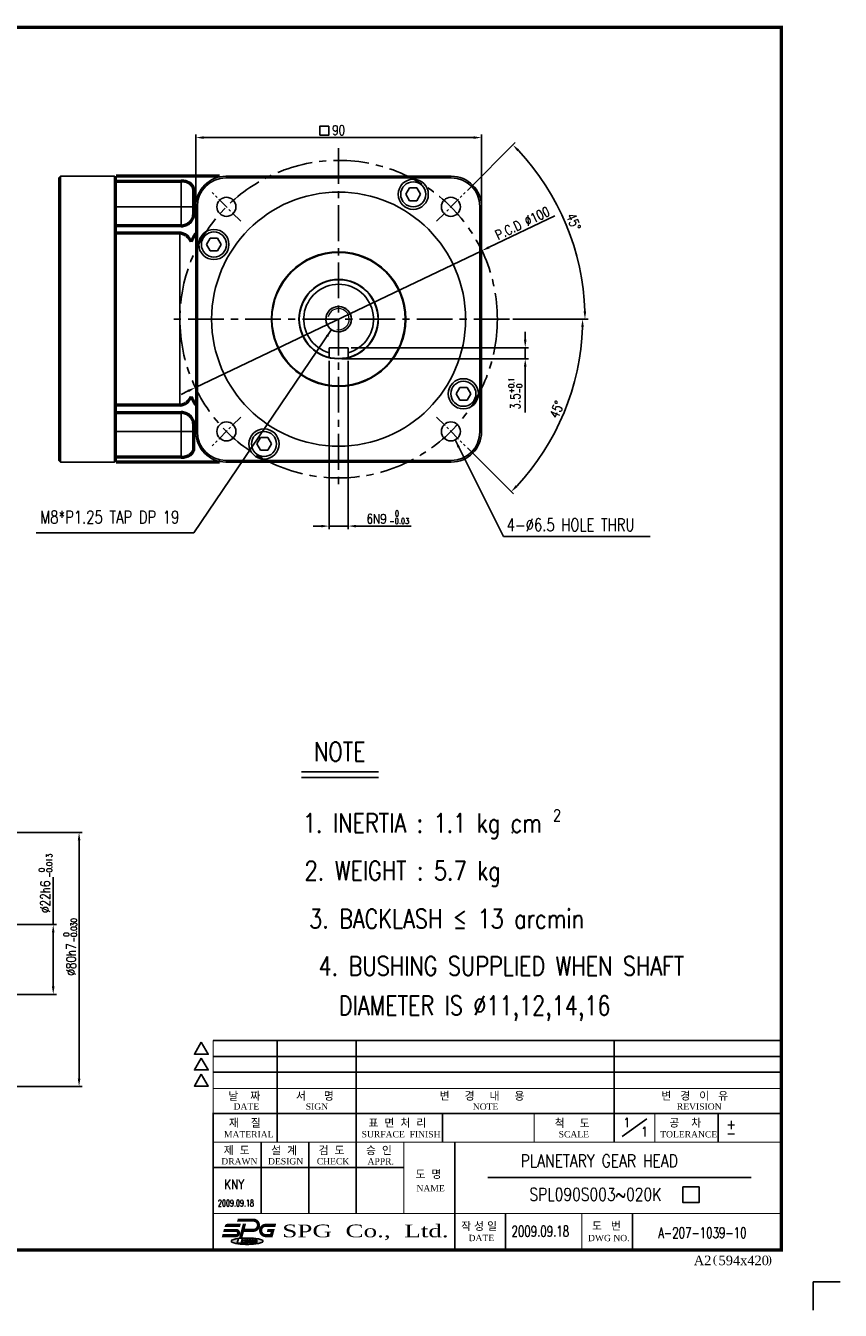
# Model space of a CAD drawing. Header units: millimetres. Extents: x 7 to 1567, y -633 to 1173.
# Tile 3 of 3: x 337 to 593, y 750 to 1154. Entities that reach past the tile are written whole.
import ezdxf
from ezdxf.enums import TextEntityAlignment as Align

# ---------------------------------------------------------------- set-up
doc = ezdxf.new("R2010")
doc.units = ezdxf.units.MM
doc.header["$LTSCALE"] = 3
doc.header["$MEASUREMENT"] = 0
doc.header["$PDMODE"] = 1
doc.linetypes.add('CENTER', pattern=[2, 1.25, -0.25, 0.25, -0.25])
doc.layers.get('0').update_dxf_attribs({"linetype": 'CONTINUOUS'})
doc.layers.get('DEFPOINTS').update_dxf_attribs({"linetype": 'CONTINUOUS'})
for name, color, linetype in [('3', 3, 'CONTINUOUS'), ('CENTER', 1, 'CENTER'), ('DIM', 3, 'CONTINUOUS'), ('M2', 9, 'CONTINUOUS'), ('M3', 9, 'CONTINUOUS'), ('OBJ', 7, 'CONTINUOUS')]:
    doc.layers.add(name, color=color, linetype=linetype)
doc.layers.add('AM_8', color=1, linetype='CONTINUOUS', lineweight=15)
doc.layers.add('외형선(ISO)', color=7, linetype='CONTINUOUS', lineweight=50)
doc.styles.add('ARIAL', font='TIMES.TTF', dxfattribs={"height": 45})
doc.styles.add('DUTCH', font='dutch.ttf', dxfattribs={"height": 4})
doc.styles.add('HBRDS', font='SIMPLEX', dxfattribs={"width": 0.8, "height": 3, "bigfont": 'HBRDS'})
doc.styles.add('WHGTXT', font='SIMPLEX.shx', dxfattribs={"width": 0.8, "bigfont": 'WHGTXT.shx'})
doc.styles.add('WHTMTXT', font='romant.shx', dxfattribs={"width": 0.8, "bigfont": 'whtmtxt.shx'})
doc.dimstyles.new('WHGTXT', dxfattribs={"dimtxt": 3, "dimasz": 2.5, "dimexe": 1, "dimexo": 1, "dimgap": 0.8, "dimtad": 1, "dimdsep": 46, "dimtxsty": 'WHGTXT', "dimcen": 0, "dimclrd": 3, "dimclre": 3, "dimclrt": 3, "dimazin": 2, "dimtfac": 1, "dimtmove": 0, "dimatfit": 3, "dimfxl": 0, "dimtolj": 1, "dimtzin": 0, "dimarcsym": 0})
doc.dimstyles.new('WHGTXT$0', dxfattribs={"dimtxt": 3, "dimasz": 2.5, "dimexe": 1, "dimexo": 1, "dimgap": 1, "dimtad": 1, "dimdec": 4, "dimdsep": 46, "dimtxsty": 'WHGTXT', "dimcen": 0, "dimclrd": 3, "dimclre": 3, "dimclrt": 3, "dimadec": 0, "dimazin": 0, "dimtfac": 1, "dimtdec": 4, "dimtmove": 0, "dimatfit": 3, "dimfxl": 0, "dimtvp": 1, "dimtolj": 1, "dimtzin": 0, "dimlwd": -1, "dimlwe": -1, "dimarcsym": 0})
doc.dimstyles.new('WHGTXT$2', dxfattribs={"dimtxt": 3, "dimasz": 2.5, "dimexe": 1, "dimexo": 1, "dimgap": 1, "dimtad": 1, "dimdec": 4, "dimdsep": 46, "dimtxsty": 'WHGTXT', "dimcen": 0, "dimclrd": 3, "dimclre": 3, "dimclrt": 3, "dimadec": 0, "dimazin": 0, "dimtfac": 1, "dimtdec": 4, "dimtmove": 0, "dimatfit": 3, "dimfxl": 0, "dimtvp": 1, "dimtolj": 1, "dimtzin": 0, "dimlwd": -1, "dimlwe": -1, "dimarcsym": 0})
doc.dimstyles.new('사본 WHGTXT', dxfattribs={"dimtxt": 3, "dimasz": 2.5, "dimexe": 1, "dimexo": 1, "dimgap": 0.8, "dimtad": 1, "dimdsep": 46, "dimtxsty": 'WHGTXT', "dimcen": 0, "dimclrd": 3, "dimclre": 3, "dimclrt": 3, "dimazin": 2, "dimtfac": 1, "dimtmove": 0, "dimatfit": 3, "dimfxl": 0, "dimtolj": 1, "dimtzin": 0, "dimarcsym": 0})

# ---------------------------------------------------------------- blocks, each defined once
blk = doc.blocks.new('A$C5E72498D')
at = {"layer": 'M3'}
h = blk.add_hatch(color=256, dxfattribs=at)
h.paths.add_polyline_path([(384.69, 3.78, 0.014588), (383.23, 3.74), (382.8, 2.13), (381.6, 2.13), (381.99, 3.62), (381.95, 3.62, 0.015619), (381.15, 3.49, 0.063192), (379.86, 3.06, 0.287816), (379.69, 2.78, 0.287816), (379.86, 2.51, 0.063192), (381.15, 2.08, 0.028693), (382.63, 1.87, 0.020666), (384.69, 1.78, 0.020666), (386.75, 1.87, 0.028693), (388.23, 2.08, 0.063192), (389.52, 2.51, 0.287816), (389.69, 2.78, 0.287816), (389.52, 3.06, 0.063192), (388.23, 3.49, 0.028693), (386.75, 3.7, 0.020666)])
h.paths.add_polyline_path([(386, 3.16), (386, 2.86), (385.75, 2.86), (385.75, 2.16), (385.45, 2.16), (385.45, 2.86), (385.2, 2.86), (385.2, 3.16)], flags=16)
h.paths.add_polyline_path([(385.1, 2.86), (385.1, 2.46, -0.414214), (384.8, 2.16), (384.6, 2.16, -0.414214), (384.3, 2.46), (384.3, 2.86, -0.414214), (384.6, 3.16), (384.8, 3.16, -0.414214)], flags=16)
h.paths.add_polyline_path([(384.8, 2.76), (384.8, 2.56, -0.414214), (384.7, 2.46, -0.414214), (384.6, 2.56), (384.6, 2.76, -0.414214), (384.7, 2.86, -0.414214)], flags=0)
h.paths.add_polyline_path([(386.4, 3.16), (386.6, 3.16, -0.414214), (386.9, 2.86), (386.9, 2.46, -0.414214), (386.6, 2.16), (386.4, 2.16, -0.414214), (386.1, 2.46), (386.1, 2.86, -0.414214)], flags=16)
h.paths.add_polyline_path([(384.2, 3.16), (384.2, 2.16), (383.9, 2.16), (383.9, 2.56), (383.85, 2.16), (383.55, 2.16), (383.5, 2.56), (383.5, 2.16), (383.2, 2.16), (383.2, 3.16), (383.5, 3.16), (383.7, 2.76), (383.9, 3.16)], flags=16)
h.paths.add_polyline_path([(386.5, 2.86, -0.414214), (386.6, 2.76), (386.6, 2.56, -0.414214), (386.5, 2.46, -0.414214), (386.4, 2.56), (386.4, 2.76, -0.414214)], flags=0)
h.paths.add_polyline_path([(387, 3.16), (387.5, 3.16, -0.414214), (387.8, 2.86), (387.8, 2.76, -0.291463), (387.63, 2.49), (387.8, 2.16), (387.46, 2.16), (387.3, 2.46), (387.3, 2.46), (387.3, 2.16), (387, 2.16)], flags=16)
h.paths.add_polyline_path([(387.3, 2.86), (387.45, 2.86, -0.414214), (387.5, 2.81, -0.414214), (387.45, 2.76), (387.3, 2.76)], flags=0)
at = {"layer": 'M2'}
for points, const_width in [([(553, 66), (553, 0), (0, 0), (0, 385), (553, 385), (553, 66)], 1), ([(0, 375), (60, 375), (60, 385)], 0.5)]:
    blk.add_lwpolyline(points, dxfattribs=dict(at, const_width=const_width))
at = {"layer": 'M3'}
for p, q in [((374, 66), (553, 66)), ((394.15, 66), (394.15, 34)), ((419.1, 66), (419.1, 34)), ((500.35, 66), (500.35, 34)), ((374, 60.95), (553, 60.95)), ((374, 56), (553, 56)), ((446.2, 43), (446.2, 34)), ((502.8, 35.73), (510.65, 41.27)), ((533.1, 43), (533.1, 34)), ((389.1, 34), (389.1, 11.5)), ((404.1, 34), (404.1, 11.5)), ((419.1, 34), (419.1, 11.5)), ((450.1, 34), (450.1, 0)), ((374, 26), (434.1, 26)), ((460.5, 22.8), (543.5, 22.8)), ((466.1, 11.5), (466.1, 0)), ((506.1, 11.5), (506.1, 0)), ((381.6, 2.13), (382, 3.63)), ((381.6, 2.13), (382.8, 2.13)), ((381.95, 3.62), (381.99, 3.62)), ((382.8, 2.13), (383.23, 3.74)), ((383.2, 3.16), (383.5, 3.16)), ((383.2, 3.16), (383.2, 2.16)), ((383.2, 2.16), (383.5, 2.16)), ((383.5, 3.16), (383.7, 2.76)), ((383.5, 2.56), (383.55, 2.16)), ((383.5, 2.56), (383.5, 2.16)), ((383.55, 2.16), (383.85, 2.16)), ((383.7, 2.76), (383.9, 3.16)), ((383.9, 2.56), (383.85, 2.16)), ((383.9, 3.16), (384.2, 3.16)), ((383.9, 2.56), (383.9, 2.16)), ((383.9, 2.16), (384.2, 2.16)), ((384.2, 3.16), (384.2, 2.16)), ((384.3, 2.86), (384.3, 2.46)), ((384.6, 3.16), (384.8, 3.16)), ((384.6, 2.76), (384.6, 2.56)), ((384.6, 2.16), (384.8, 2.16)), ((384.7, 2.86), (384.7, 2.86)), ((384.7, 2.46), (384.7, 2.46)), ((384.8, 2.76), (384.8, 2.56)), ((385.1, 2.86), (385.1, 2.46)), ((385.2, 3.16), (386, 3.16)), ((385.2, 3.16), (385.2, 2.86)), ((385.2, 2.86), (385.45, 2.86)), ((385.45, 2.86), (385.45, 2.16)), ((385.45, 2.16), (385.75, 2.16)), ((385.75, 2.86), (386, 2.86)), ((385.75, 2.86), (385.75, 2.16)), ((386, 3.16), (386, 2.86)), ((386.1, 2.86), (386.1, 2.46)), ((386.4, 3.16), (386.6, 3.16)), ((386.4, 2.76), (386.4, 2.56)), ((386.4, 2.16), (386.6, 2.16)), ((386.5, 2.86), (386.5, 2.86)), ((386.5, 2.46), (386.5, 2.46)), ((386.6, 2.76), (386.6, 2.56)), ((386.9, 2.86), (386.9, 2.46)), ((387, 3.16), (387.5, 3.16)), ((387, 3.16), (387, 2.16)), ((387, 2.16), (387.3, 2.16)), ((387.3, 2.86), (387.45, 2.86)), ((387.3, 2.86), (387.3, 2.76)), ((387.3, 2.76), (387.45, 2.76)), ((387.46, 2.16), (387.3, 2.46)), ((387.3, 2.46), (387.3, 2.16)), ((387.3, 2.46), (387.3, 2.46)), ((387.46, 2.16), (387.8, 2.16)), ((387.5, 2.81), (387.5, 2.81)), ((387.8, 2.16), (387.63, 2.49)), ((387.8, 2.86), (387.8, 2.76))]:
    blk.add_line(p, q, dxfattribs=at)
for points in [[(370.26, 65.4), (368.1, 61.65), (372.43, 61.65)], [(370.26, 60.45), (368.1, 56.7), (372.43, 56.7)], [(370.26, 55.35), (368.1, 51.6), (372.43, 51.6)]]:
    blk.add_lwpolyline(points, close=True, dxfattribs=at)
for points, const_width in [([(374, 66), (374, 43)], 0.3), ([(374, 50.9), (553, 50.9)], 0.3), ([(394.15, 43), (394.15, 50.9)], 0.3), ([(419.1, 34), (419.1, 50.9)], 0.3), ([(500.35, 43), (500.35, 50.9)], 0.3), ([(553, 43), (374, 43), (374, 0)], 0.5), ([(475.1, 34), (475.1, 43)], 0.3), ([(513.1, 34), (513.1, 43)], 0.3), ([(374, 34), (553, 34)], 0.3), ([(434.1, 11.5), (434.1, 34)], 0.3), ([(374, 11.5), (553, 11.5)], 0.3), ([(383.83, 8.15), (382.68, 3.86)], 1), ([(450.1, 0), (450.1, 11.5)], 0.3), ([(490.1, 0), (490.1, 11.5)], 0.3)]:
    blk.add_lwpolyline(points, dxfattribs=dict(at, const_width=const_width))
at = {"layer": 'M3', "const_width": 1}
for points in [[(382.45, 7.78), (378.6, 7.78, 0.265514), (378.17, 7.54, 0.110713)], [(381.78, 9.41), (386.68, 9.4, -0.998395), (386.68, 6.21), (383.62, 6.21)], [(393.58, 7.78), (390.58, 7.78, 1), (390.58, 4.53), (392.32, 4.53), (392.76, 6.16), (391.16, 6.16)], [(377.41, 6.16), (381.2, 6.16, -1), (381.2, 4.53), (376.98, 4.53)]]:
    blk.add_lwpolyline(points, format="xyb", dxfattribs=at)
at = {"layer": 'M3'}
for points in [[(379.69, 2.78, 0.287816), (379.86, 2.51, 0.063192), (381.15, 2.08, 0.028693), (382.63, 1.87, 0.020666), (384.69, 1.78, 0.020666), (386.75, 1.87, 0.028693), (388.23, 2.08, 0.063192), (389.52, 2.51, 0.287816), (389.69, 2.78, 0.287816), (389.52, 3.06, 0.063192), (388.23, 3.49, 0.028693), (386.75, 3.7, 0.020666), (384.69, 3.78, 0.014921), (383.2, 3.74, 0.014921)], [(383.2, 3.73, 0.039771), (381.15, 3.49, 0.063192), (379.86, 3.06, 0.287816), (379.69, 2.78, 0.287816)]]:
    blk.add_lwpolyline(points, format="xyb", dxfattribs=at)
for centre, radius, start, end in [((384.6, 2.86), 0.3, 90, 180), ((384.6, 2.46), 0.3, 180, 270), ((384.7, 2.76), 0.1, 90, 180), ((384.7, 2.56), 0.1, 180, 270), ((384.7, 2.76), 0.1, 0, 90), ((384.7, 2.56), 0.1, 270, 0), ((384.8, 2.86), 0.3, 0, 90), ((384.8, 2.46), 0.3, 270, 0), ((386.4, 2.86), 0.3, 90, 180), ((386.4, 2.46), 0.3, 180, 270), ((386.5, 2.76), 0.1, 90, 180), ((386.5, 2.56), 0.1, 180, 270), ((386.5, 2.76), 0.1, 0, 90), ((386.5, 2.56), 0.1, 270, 0), ((386.6, 2.86), 0.3, 0, 90), ((386.6, 2.46), 0.3, 270, 0), ((387.45, 2.81), 0.05, 0, 90), ((387.45, 2.81), 0.05, 270, 0), ((387.5, 2.86), 0.3, 0, 90), ((387.5, 2.76), 0.3, 295.0022, 0)]:
    blk.add_arc(centre, radius, start, end, dxfattribs=at)
for points in [[(381.78, 9.91), (381.51, 8.91), (381.78, 8.91)], [(382.45, 8.28), (382.45, 7.28), (382.72, 8.28)], [(383.35, 8.28), (384.31, 8.03), (384.38, 8.28)], [(393.58, 7.28), (393.85, 8.28), (393.58, 8.28)], [(376.98, 4.03), (376.98, 5.03), (376.71, 4.03)], [(377.41, 5.66), (377.41, 6.66), (377.14, 5.66)], [(378.6, 7.28), (377.74, 7.79), (377.58, 7.28)], [(390.89, 5.66), (391.16, 5.66), (391.16, 6.66)], [(383.16, 3.73), (382.2, 3.99), (382.1, 3.64)]]:
    blk.add_solid(points, dxfattribs=at)
for s, height, style, p in [('날    짜', 2.5, 'ARIAL', (378.78, 47.25)), ('서      명', 2.5, 'ARIAL', (400.07, 47.28)), ('변     경     내     용', 2.5, 'ARIAL', (445.35, 47.29)), ('변   경   이   유', 2.5, 'ARIAL', (515.17, 47.32)), ('DATE', 2, 'ARIAL', (380.42, 44.22)), ('SIGN', 2, 'ARIAL', (403.17, 44.18)), ('NOTE', 2, 'ARIAL', (455.79, 44.17)), ('REVISION', 2, 'ARIAL', (520.06, 44.19)), ('재    질', 2.5, 'ARIAL', (378.95, 38.81)), ('표  면  처  리', 2.5, 'ARIAL', (422.93, 38.79)), ('척     도', 2.5, 'ARIAL', (481.59, 38.73)), ('공    차', 2.5, 'ARIAL', (517.69, 38.82)), ('MATERIAL', 2, 'ARIAL', (377.41, 35.43)), ('SURFACE  FINISH', 2, 'ARIAL', (420.77, 35.46)), ('SCALE', 2, 'ARIAL', (482.84, 35.46)), ('TOLERANCE', 2, 'ARIAL', (514.82, 35.45)), ('제  도', 2.5, 'ARIAL', (377.34, 30.17)), ('설  계', 2.5, 'ARIAL', (392.27, 30.12)), ('검  도', 2.5, 'ARIAL', (407.22, 30.17)), ('승  인', 2.5, 'ARIAL', (422.14, 30.15)), ('DRAWN', 2, 'ARIAL', (376.56, 26.95)), ('DESIGN', 2, 'ARIAL', (391.29, 26.95)), ('CHECK', 2, 'ARIAL', (406.64, 26.96)), ('APPR.', 2, 'ARIAL', (422.63, 26.92)), ('도  명', 2.5, 'ARIAL', (437.75, 22.66)), ('NAME', 2, 'ARIAL', (438.05, 18.45)), ('작 성 일', 2.5, 'ARIAL', (452.13, 6.28)), ('도   번', 2.5, 'ARIAL', (493.33, 6.36)), ('DATE', 2, 'ARIAL', (454.46, 2.79)), ('DWG NO.', 2, 'ARIAL', (492.09, 2.78)), ('SPGF-D017(REV 01)', 3, 'ARIAL', (1.74, -4.78)), ('(주) 에 스 피 지', 3, 'DUTCH', (261.03, -4.59)), ('A2  594x420', 3, 'ARIAL', (525.41, -4.77)), ('(                 )', 2.5, 'ARIAL', (531.43, -4.24))]:
    blk.add_text(s, height=height, dxfattribs=dict(at, style=style)).set_placement(p)
at = {"layer": 'M3', "style": 'HBRDS', "width": 0.9}
for s, p in [('+', (535.66, 38.08)), ('-', (535.66, 35.3))]:
    blk.add_text(s, height=3, dxfattribs=at).set_placement(p)
at = {"layer": 'M3', "style": 'DUTCH', "width": 1.424043}
blk.add_text('SPG  Co.,  Ltd.', height=4, dxfattribs=at).set_placement((395.77, 4.01), (448.19, 4.01), align=Align.FIT)
blk = doc.blocks.new('*D295')
at = {"color": 3, "lineweight": -2}
for p, q in [((390.41, 1098.38), (390.41, 1120.05)), ((392.91, 1119.05), (477.91, 1119.05)), ((480.41, 1098.38), (480.41, 1120.05))]:
    blk.add_line(p, q, dxfattribs=at)
at = {"color": 3}
for points in [[(392.91, 1119.47), (392.91, 1118.64), (390.41, 1119.05)], [(477.91, 1119.47), (477.91, 1118.64), (480.41, 1119.05)]]:
    blk.add_solid(points, dxfattribs=at)
at = {"layer": 'DEFPOINTS', "color": 0}
for p in [(480.41, 1119.05), (390.41, 1097.38), (480.41, 1097.38)]:
    blk.add_point(p, dxfattribs=at)
at = {"color": 3, "insert": (435.41, 1121.35), "char_height": 3, "attachment_point": 5, "style": 'WHGTXT'}
blk.add_mtext('\\A1;90', dxfattribs=at)
blk = doc.blocks.new('*D307')
at = {"color": 3, "lineweight": -2}
for p, q in [((503.57, 1094.42), (482.79, 1084.5)), ((390.29, 1040.34), (480.53, 1083.43)), ((388.04, 1039.27), (385.78, 1038.19))]:
    blk.add_line(p, q, dxfattribs=at)
at = {"color": 3}
for points in [[(482.61, 1084.88), (482.97, 1084.13), (480.53, 1083.43)], [(387.86, 1039.64), (388.21, 1038.89), (390.29, 1040.34)]]:
    blk.add_solid(points, dxfattribs=at)
at = {"layer": 'DEFPOINTS', "color": 0}
for p in [(480.53, 1083.43), (390.29, 1040.34)]:
    blk.add_point(p, dxfattribs=at)
at = {"color": 3, "insert": (493.32, 1092.08), "char_height": 3, "attachment_point": 5, "rotation": 25.5201, "style": 'WHGTXT'}
blk.add_mtext('\\A1;P.C.D ∅100', dxfattribs=at)
blk = doc.blocks.new('*D308')
at = {"color": 3}
for p, q in [((475.97, 1102.44), (491, 1117.47)), ((490.25, 1061.88), (514.02, 1061.88))]:
    blk.add_line(p, q, dxfattribs=at)
blk.add_arc((435.41, 1061.88), 77.61, 1.8457, 43.1543, dxfattribs=at)
for points in [[(491.73, 1114.68), (492.33, 1115.26), (490.29, 1116.76)], [(513.4, 1064.39), (512.57, 1064.38), (513.02, 1061.88)]]:
    blk.add_solid(points, dxfattribs=at)
at = {"layer": 'DEFPOINTS', "color": 0}
for p in [(475.26, 1101.73), (466.27, 1092.74), (510.38, 1081.97), (381.57, 1061.88), (489.25, 1061.88)]:
    blk.add_point(p, dxfattribs=at)
at = {"color": 3, "insert": (509.43, 1092.54), "char_height": 3, "attachment_point": 5, "rotation": 292.5, "style": 'WHGTXT'}
blk.add_mtext('\\A1;45°', dxfattribs=at)
blk = doc.blocks.new('*D309')
at = {"color": 3}
for p, q in [((490.25, 1061.88), (513.27, 1061.88)), ((475.97, 1021.33), (490.47, 1006.83))]:
    blk.add_line(p, q, dxfattribs=at)
blk.add_arc((435.41, 1061.88), 76.86, 316.8638, 358.1362, dxfattribs=at)
for points in [[(511.81, 1059.39), (512.65, 1059.38), (512.27, 1061.88)], [(491.8, 1009.04), (491.2, 1009.62), (489.76, 1007.54)]]:
    blk.add_solid(points, dxfattribs=at)
at = {"layer": 'DEFPOINTS', "color": 0}
for p in [(381.57, 1061.88), (489.25, 1061.88), (466.27, 1031.02), (501.97, 1023.46), (475.26, 1022.03)]:
    blk.add_point(p, dxfattribs=at)
at = {"color": 3, "insert": (504.11, 1033.43), "char_height": 3, "attachment_point": 5, "rotation": 67.5, "style": 'WHGTXT'}
blk.add_mtext('\\A1;45°', dxfattribs=at)
blk = doc.blocks.new('*D310')
at = {"layer": 'DEFPOINTS', "color": 0}
for p in [(432.41, 1049.75), (438.41, 1049.75), (438.41, 996.72)]:
    blk.add_point(p, dxfattribs=at)
at = {"layer": 'DIM', "color": 3, "lineweight": -2}
for p, q in [((432.41, 1048.75), (432.41, 995.72)), ((438.41, 1048.75), (438.41, 995.72)), ((429.91, 996.72), (427.41, 996.72)), ((432.41, 996.72), (438.41, 996.72)), ((440.91, 996.72), (451.3, 996.72))]:
    blk.add_line(p, q, dxfattribs=at)
at = {"layer": 'DIM', "color": 3}
for points in [[(429.91, 997.13), (429.91, 996.3), (432.41, 996.72)], [(440.91, 997.13), (440.91, 996.3), (438.41, 996.72)]]:
    blk.add_solid(points, dxfattribs=at)
at = {"layer": 'DIM', "color": 3, "insert": (447.36, 999.02), "char_height": 3, "attachment_point": 5, "style": 'WHGTXT'}
blk.add_mtext('\\A1;6N9', dxfattribs=at)
blk = doc.blocks.new('*D311')
at = {"color": 3}
for p, q in [((494.19, 1055.38), (494.19, 1057.88)), ((439.41, 1052.88), (495.19, 1052.88)), ((494.19, 1052.88), (494.19, 1049.38)), ((436.41, 1049.38), (495.19, 1049.38)), ((494.19, 1046.88), (494.19, 1032.49))]:
    blk.add_line(p, q, dxfattribs=at)
for points in [[(493.77, 1055.38), (494.61, 1055.38), (494.19, 1052.88)], [(493.77, 1046.88), (494.61, 1046.88), (494.19, 1049.38)]]:
    blk.add_solid(points, dxfattribs=at)
at = {"layer": 'DEFPOINTS', "color": 0}
for p in [(438.41, 1052.88), (494.19, 1052.88), (435.41, 1049.38)]:
    blk.add_point(p, dxfattribs=at)
at = {"color": 3, "insert": (491.09, 1038.44), "char_height": 3, "attachment_point": 5, "rotation": 90, "style": 'WHGTXT'}
blk.add_mtext('\\A1;3.5{\\H1.800000;\\S+0.1^ -0;}', dxfattribs=at)
blk = doc.blocks.new('*D314')
at = {"color": 3}
for p, q in [((288.01, 900.26), (354.65, 900.26)), ((353.65, 897.76), (353.65, 822.76)), ((288.01, 820.26), (354.65, 820.26))]:
    blk.add_line(p, q, dxfattribs=at)
for points in [[(353.23, 897.76), (354.07, 897.76), (353.65, 900.26)], [(353.23, 822.76), (354.07, 822.76), (353.65, 820.26)]]:
    blk.add_solid(points, dxfattribs=at)
at = {"layer": 'DEFPOINTS', "color": 0}
for p in [(287.01, 900.26), (287.01, 820.26), (353.65, 820.26)]:
    blk.add_point(p, dxfattribs=at)
at = {"color": 3, "insert": (351.15, 860.26), "char_height": 3, "attachment_point": 5, "rotation": 90, "style": 'WHGTXT'}
blk.add_mtext('\\A1;%%c80h7', dxfattribs=at)
blk = doc.blocks.new('*D315')
at = {"color": 3}
for p, q in [((345.5, 871.26), (345.5, 886.22)), ((326.01, 871.26), (346.5, 871.26)), ((345.5, 851.76), (345.5, 868.76)), ((326.01, 849.26), (346.5, 849.26))]:
    blk.add_line(p, q, dxfattribs=at)
for points in [[(345.08, 868.76), (345.92, 868.76), (345.5, 871.26)], [(345.08, 851.76), (345.92, 851.76), (345.5, 849.26)]]:
    blk.add_solid(points, dxfattribs=at)
at = {"layer": 'DEFPOINTS', "color": 0}
for p in [(325.01, 871.26), (325.01, 849.26), (345.5, 849.26)]:
    blk.add_point(p, dxfattribs=at)
at = {"color": 3, "insert": (343, 880.02), "char_height": 3, "attachment_point": 5, "rotation": 90, "style": 'WHGTXT'}
blk.add_mtext('\\A1;%%c22h6', dxfattribs=at)

msp = doc.modelspace()

# ---------------------------------------------------------------- linework, layer by layer
for p, q in [((347.81281, 1106.88388), (347.31281, 1106.38388)), ((347.31281, 1106.38388), (347.31281, 1017.38388)), ((364.81281, 1106.88388), (347.81281, 1106.88388)), ((364.81281, 1106.88388), (365.31281, 1106.38388)), ((365.31281, 1106.88388), (365.31281, 1016.88388)), ((347.81281, 1016.88388), (347.31281, 1017.38388)), ((364.81281, 1016.88388), (347.81281, 1016.88388)), ((364.81281, 1016.88388), (365.31281, 1017.38388))]:
    msp.add_line(p, q)
at = {"layer": '3'}
for p, q in [((364.81281, 1106.88388), (364.81281, 1016.88388)), ((451.29853, 996.71766), (458.3108, 996.71766)), ((423.66264, 919.37532), (447.96748, 919.37532)), ((423.66264, 917.55173), (447.99732, 917.55173)), ((584.884, 758.78178), (584.884, 749.80004)), ((584.884, 758.78178), (593.45248, 758.78178))]:
    msp.add_line(p, q, dxfattribs=at)
at = {"layer": '3', "color": 5}
for p, q in [((385.81281, 1105.37974), (385.81281, 1097.28388)), ((365.31281, 1097.28388), (385.81281, 1097.28388)), ((389.81281, 1097.28388), (385.81281, 1097.28388)), ((385.81281, 1097.28388), (385.81281, 1091.28388)), ((385.41281, 1088.92551), (385.41281, 1034.84224)), ((385.81281, 1032.48388), (385.81281, 1026.48388)), ((365.31281, 1026.48388), (385.81281, 1026.48388)), ((385.81281, 1026.48388), (385.81281, 1018.38801)), ((385.81281, 1026.48388), (389.81281, 1026.48388))]:
    msp.add_line(p, q, dxfattribs=at)
at = {"layer": '3', "ltscale": 25.4}
for p, q in [((470.91281, 1106.38388), (399.91281, 1106.38388)), ((390.91281, 1097.38388), (390.91281, 1026.38388)), ((479.91281, 1026.38388), (479.91281, 1097.38388)), ((399.91281, 1017.38388), (470.91281, 1017.38388))]:
    msp.add_line(p, q, dxfattribs=at)
at = {"layer": '3', "color": 3}
msp.add_lwpolyline([(429.4874, 1119.81156), (432.288, 1119.81156), (432.288, 1122.61216), (429.4874, 1122.61216)], close=True, dxfattribs=at)
at = {"layer": '3'}
msp.add_lwpolyline([(543.89247, 788.67283), (548.97557, 788.67283), (548.97557, 783.69355), (543.89247, 783.69355)], close=True, dxfattribs=at)
at = {"layer": '3', "ltscale": 25.4}
for centre, start, end in [((399.91281, 1097.38388), 90, 180), ((470.91281, 1097.38388), 0, 90), ((399.91281, 1026.38388), 180, 270), ((470.91281, 1026.38388), 270, 0)]:
    msp.add_arc(centre, 9, start, end, dxfattribs=at)
at = {"layer": 'AM_8', "ltscale": 25.4}
msp.add_arc((435.41281, 1061.88388), 3.3235, 259.500111, 168.1920014, dxfattribs=at)
at = {"layer": 'CENTER', "ltscale": 3}
for p, q in [((435.41281, 1115.72185), (435.41281, 1008.0459)), ((489.25079, 1061.88388), (381.57484, 1061.88388))]:
    msp.add_line(p, q, dxfattribs=at)
at = {"layer": 'CENTER'}
for p, q in [((404.55193, 1092.74477), (395.56303, 1101.73367)), ((466.2737, 1092.74477), (475.2626, 1101.73367)), ((404.55193, 1031.02299), (395.56303, 1022.03409)), ((466.2737, 1031.02299), (475.2626, 1022.03409))]:
    msp.add_line(p, q, dxfattribs=at)
at = {"layer": 'CENTER', "ltscale": 3}
msp.add_circle((435.41281, 1061.88388), 50, dxfattribs=at)
at = {"layer": 'DIM'}
msp.add_line((347.81281, 1106.88388), (347.81281, 1016.88388), dxfattribs=at)
at = {"layer": 'OBJ', "ltscale": 25.4}
for p, q in [((399.91281, 1106.88388), (470.91281, 1106.88388)), ((457.75811, 1103.18388), (456.60341, 1101.18388)), ((456.60341, 1101.18388), (457.75811, 1099.18388)), ((460.06752, 1103.18388), (457.75811, 1103.18388)), ((461.22222, 1101.18388), (460.06752, 1103.18388)), ((460.06752, 1099.18388), (461.22222, 1101.18388)), ((390.41281, 1026.38388), (390.41281, 1097.38388)), ((457.75811, 1099.18388), (460.06752, 1099.18388)), ((480.41281, 1097.38388), (480.41281, 1026.38388)), ((394.95811, 1087.38388), (393.80341, 1085.38388)), ((393.80341, 1085.38388), (394.95811, 1083.38388)), ((397.26752, 1087.38388), (394.95811, 1087.38388)), ((398.42222, 1085.38388), (397.26752, 1087.38388)), ((397.26752, 1083.38388), (398.42222, 1085.38388)), ((394.95811, 1083.38388), (397.26752, 1083.38388)), ((438.41281, 1052.88388), (432.41281, 1052.88388)), ((432.41281, 1052.88388), (432.41281, 1049.74921)), ((438.41281, 1049.74921), (438.41281, 1052.88388)), ((473.55811, 1040.38388), (472.40341, 1038.38388)), ((475.86752, 1040.38388), (473.55811, 1040.38388)), ((477.02222, 1038.38388), (475.86752, 1040.38388)), ((472.40341, 1038.38388), (473.55811, 1036.38388)), ((473.55811, 1036.38388), (475.86752, 1036.38388)), ((475.86752, 1036.38388), (477.02222, 1038.38388)), ((410.75811, 1024.58388), (409.60341, 1022.58388)), ((413.06752, 1024.58388), (410.75811, 1024.58388)), ((414.22222, 1022.58388), (413.06752, 1024.58388)), ((409.60341, 1022.58388), (410.75811, 1020.58388)), ((410.75811, 1020.58388), (413.06752, 1020.58388)), ((413.06752, 1020.58388), (414.22222, 1022.58388)), ((470.91281, 1016.88388), (399.91281, 1016.88388))]:
    msp.add_line(p, q, dxfattribs=at)
for centre, radius in [((458.91281, 1101.18388), 4.75), ((458.91281, 1101.18388), 3.95), ((435.41281, 1061.88388), 40), ((400.05748, 1097.23922), 3), ((470.76815, 1097.23922), 3), ((396.11281, 1085.38388), 4.75), ((396.11281, 1085.38388), 3.95), ((435.41281, 1061.88388), 21.18199), ((435.41281, 1061.88388), 21), ((435.41281, 1061.88388), 12.5), ((435.41281, 1061.88388), 12.4), ((435.41281, 1061.88388), 4), ((474.71281, 1038.38388), 4.75), ((474.71281, 1038.38388), 3.95), ((400.05748, 1026.52854), 3), ((470.76815, 1026.52854), 3), ((411.91281, 1022.58388), 4.75), ((411.91281, 1022.58388), 3.95)]:
    msp.add_circle(centre, radius, dxfattribs=at)
for centre, radius, start, end in [((399.91281, 1097.38388), 9.5, 90, 180), ((470.91281, 1097.38388), 9.5, 0, 90), ((435.41281, 1061.88388), 11, 285.8266201, 254.1733799), ((435.41281, 1061.88388), 4, 165, 105), ((399.91281, 1026.38388), 9.5, 180, 270), ((470.91281, 1026.38388), 9.5, 270, 0)]:
    msp.add_arc(centre, radius, start, end, dxfattribs=at)
at = {"layer": '외형선(ISO)'}
for p, q in [((397.85141, 1106.88388), (365.31281, 1106.88388)), ((365.31281, 1105.37974), (385.81281, 1105.37974)), ((389.81281, 1095.28388), (389.81281, 1102.38931)), ((385.81281, 1091.28388), (365.31281, 1091.28388)), ((385.41281, 1088.92551), (365.31281, 1088.92551)), ((385.41281, 1034.84224), (365.31281, 1034.84224)), ((365.31281, 1032.48388), (385.81281, 1032.48388)), ((389.81281, 1021.37844), (389.81281, 1028.48388)), ((385.81281, 1018.38801), (365.31281, 1018.38801)), ((397.85141, 1016.88388), (365.31281, 1016.88388))]:
    msp.add_line(p, q, dxfattribs=at)
for points, knots in [([(389.81281, 1102.38931), (389.81281, 1102.7974), (389.716, 1103.22878), (389.28112, 1104.01568), (388.94253, 1104.3715), (388.18802, 1104.86428), (387.7677, 1105.05636), (386.82762, 1105.314), (386.30759, 1105.37974), (385.81281, 1105.37974)], [0.7121655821, 0.7121655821, 0.7121655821, 0.7121655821, 0.9046044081, 0.9046044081, 1.0970432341, 1.0970432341, 1.2454747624, 1.2454747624, 1.3939062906, 1.3939062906, 1.3939062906, 1.3939062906]), ([(385.81281, 1091.28388), (386.30759, 1091.28388), (386.82762, 1091.38177), (387.7677, 1091.75759), (388.18802, 1092.0347), (388.94253, 1092.72674), (389.28112, 1093.21409), (389.716, 1094.24543), (389.81281, 1094.78897), (389.81281, 1095.28388)], [1.3939062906, 1.3939062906, 1.3939062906, 1.3939062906, 1.5423378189, 1.5423378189, 1.6907693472, 1.6907693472, 1.8832081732, 1.8832081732, 2.0756469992, 2.0756469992, 2.0756469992, 2.0756469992]), ([(388.94835, 1086.32367), (388.94739, 1086.32549), (388.94643, 1086.32732), (388.59137, 1087.00106), (388.14159, 1087.61631), (387.30114, 1088.31887), (386.95975, 1088.54004), (386.21098, 1088.84419), (385.80258, 1088.92551), (385.41281, 1088.92551)], [3.5160272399, 3.5160272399, 3.5160272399, 3.5160272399, 3.5166617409, 3.5166617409, 3.7500589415, 3.7500589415, 3.866988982, 3.866988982, 3.9839190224, 3.9839190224, 3.9839190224, 3.9839190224]), ([(390.41281, 1088.92551), (390.41281, 1088.92551), (390.3637, 1088.84419), (390.18307, 1088.54004), (390.05298, 1088.31887), (389.64838, 1087.61631), (389.30475, 1087.00106), (388.95027, 1086.32732), (388.94931, 1086.32549), (388.94835, 1086.32367)], [3.9839190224, 3.9839190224, 3.9839190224, 3.9839190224, 4.1008490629, 4.1008490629, 4.2177791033, 4.2177791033, 4.4511763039, 4.4511763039, 4.4518108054, 4.4518108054, 4.4518108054, 4.4518108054]), ([(385.41281, 1034.84224), (385.80258, 1034.84224), (386.21098, 1034.92356), (386.95975, 1035.22771), (387.30114, 1035.44888), (388.14159, 1036.15145), (388.59137, 1036.76669), (388.94643, 1037.44043), (388.94739, 1037.44226), (388.94835, 1037.44408)], [3.9839190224, 3.9839190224, 3.9839190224, 3.9839190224, 4.1008490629, 4.1008490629, 4.2177791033, 4.2177791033, 4.4511763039, 4.4511763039, 4.4518108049, 4.4518108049, 4.4518108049, 4.4518108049]), ([(388.94835, 1037.44408), (388.94931, 1037.44226), (388.95027, 1037.44043), (389.30475, 1036.76669), (389.64838, 1036.15145), (390.05298, 1035.44888), (390.18307, 1035.22771), (390.3637, 1034.92356), (390.41281, 1034.84224), (390.41281, 1034.84224)], [3.5160272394, 3.5160272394, 3.5160272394, 3.5160272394, 3.5166617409, 3.5166617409, 3.7500589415, 3.7500589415, 3.866988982, 3.866988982, 3.9839190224, 3.9839190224, 3.9839190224, 3.9839190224]), ([(389.81281, 1028.48388), (389.81281, 1028.97879), (389.716, 1029.52232), (389.28112, 1030.55367), (388.94253, 1031.04102), (388.18802, 1031.73305), (387.7677, 1032.01016), (386.82762, 1032.38598), (386.30759, 1032.48388), (385.81281, 1032.48388)], [0.7121655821, 0.7121655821, 0.7121655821, 0.7121655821, 0.9046044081, 0.9046044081, 1.0970432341, 1.0970432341, 1.2454747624, 1.2454747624, 1.3939062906, 1.3939062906, 1.3939062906, 1.3939062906]), ([(385.81281, 1018.38801), (386.34002, 1018.38801), (386.89052, 1018.46246), (387.87471, 1018.75086), (388.30868, 1018.96512), (389.02554, 1019.4786), (389.33217, 1019.82392), (389.72546, 1020.57996), (389.81281, 1020.99087), (389.81281, 1021.37844)], [1.3939062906, 1.3939062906, 1.3939062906, 1.3939062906, 1.5520676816, 1.5520676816, 1.7102290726, 1.7102290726, 1.8929938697, 1.8929938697, 2.0757586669, 2.0757586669, 2.0757586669, 2.0757586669])]:
    msp.add_open_spline(points, degree=3, knots=knots, dxfattribs=at)

# ---------------------------------------------------------------- block references
at = {"layer": '3'}
msp.add_blockref('A$C5E72498D', (21.884, 768.78178), dxfattribs=at)

# ---------------------------------------------------------------- texts
at = {"layer": '3', "color": 3, "style": 'WHGTXT', "width": 0.76}
for s, p in [('M8*P1.25 TAP DP 19', (341.43887, 997.55662)), ('4-%%C6.5 HOLE THRU', (488.35173, 995.13584))]:
    msp.add_text(s, height=4, dxfattribs=at).set_placement(p)
at = {"layer": '3'}
for s, height, style, width, p in [('-0.03', 1.8, 'WHGTXT', 0.8, (451.38981, 997.41948)), ('0', 1.8, 'WHGTXT', 0.8, (453.1668, 999.80956)), ('1', 3, 'WHGTXT', 0.8, (525.13048, 807.42624)), ('1', 3, 'WHGTXT', 0.8, (530.77763, 804.5696)), ('PLANETARY GEAR HEAD', 4, 'WHTMTXT', 0.8, (492.75306, 794.8637)), ('KNY', 3, 'WHGTXT', 0.8, (399.36186, 787.95895)), ('SPL090S003~020K', 4, 'WHTMTXT', 0.8, (495.52016, 784.29918)), ('2009.09.18', 2.1, 'WHGTXT', 0.7, (397.3809, 782.50451)), ('2009.09.18', 3.36, 'WHGTXT', 0.7, (489.87659, 773.0132)), ('A-207-1039-10', 3.36, 'WHGTXT', 0.7, (536.07271, 772.52143))]:
    msp.add_text(s, height=height, dxfattribs=dict(at, style=style, width=width)).set_placement(p)
at = {"layer": '3', "style": 'WHGTXT', "width": 0.8}
for s, p in [('-0.030', (352.89656, 865.69552)), ('0', (350.50648, 867.4725))]:
    msp.add_text(s, height=1.8, rotation=90, dxfattribs=at).set_placement(p)
at = {"layer": 'DIM', "style": 'WHGTXT', "width": 0.8}
for s, p in [('-0.013', (345.1765, 886.01707)), ('0', (342.78642, 887.79406))]:
    msp.add_text(s, height=1.8, rotation=90, dxfattribs=at).set_placement(p)
at = {"layer": 'OBJ', "ltscale": 25.4, "style": 'WHGTXT', "width": 0.8}
for s, height, p in [('NOTE', 6, (435.76356, 925.68408)), ('1. INERTIA : 1.1 kg cm', 6, (461.80753, 902.22408)), ('2', 3.6, (504.21856, 905.66527)), ('.', 4.5, (490.16187, 902.27089)), ('2. WEIGHT : 5.7 kg', 6, (455.57181, 887.22408)), ('3. BACKLASH ≤ 13 arcmin', 6, (469.40038, 873.22408)), ('4. BUSHING SUPPLIED WHEN SHAFT ', 6, (488.32405, 858.22408)), ('DIAMETER IS %%C11,12,14,16', 6, (478.25053, 844.85823))]:
    msp.add_text(s, height=height, dxfattribs=at).set_placement(p, align=Align.MIDDLE)

# ---------------------------------------------------------------- dimensions: what is measured, and where the dimension line sits
dim = msp.add_linear_dim(base=(480.41281, 1119.05363), p1=(390.41281, 1097.38388), p2=(480.41281, 1097.38388), dimstyle='사본 WHGTXT')
dim.commit()
dim.dimension.update_dxf_attribs({"geometry": '*D295', "text_midpoint": (435.41281, 1121.35363)})
for base, line2, picture, middle in [((510.3804, 1081.97138), ((466.2737, 1092.74477), (475.2626, 1101.73367)), '*D308', (509.4268, 1092.54147)), ((501.97344, 1023.45508), ((466.2737, 1031.02299), (475.2626, 1022.03409)), '*D309', (504.11027, 1033.42846))]:
    dim = msp.add_angular_dim_2l(base=base, line1=((489.25079, 1061.88388), (381.57484, 1061.88388)), line2=line2, dimstyle='WHGTXT$2')
    dim.commit()
    dim.dimension.update_dxf_attribs({"geometry": picture, "text_midpoint": middle})
dim = msp.add_diameter_dim_2p(p1=(390.29112, 1040.34245), p2=(480.53451, 1083.4253), text='P.C.D <>', dimstyle='WHGTXT')
dim.commit()
dim.dimension.update_dxf_attribs({"geometry": '*D307', "text_midpoint": (493.31539, 1092.07565)})
dim = msp.add_linear_dim(base=(494.18901, 1052.88388), p1=(435.41281, 1049.38388), p2=(438.41281, 1052.88388), angle=90, dimstyle='WHGTXT$0', override={"dimgap": 1, "dimtol": 1, "dimlim": 0, "dimtp": 0.1, "dimtm": 1e-09, "dimtfac": 0.6, "dimtzin": 8})
dim.commit()
dim.dimension.update_dxf_attribs({"geometry": '*D311', "text_midpoint": (494.18901, 1038.4353), "dimtype": 160})
dim = msp.add_linear_dim(base=(353.65025, 820.2585), p1=(287.01371, 900.2585), p2=(287.01371, 820.2585), angle=90, text='%%c<>h7', dimstyle='WHGTXT$0')
dim.commit()
dim.dimension.update_dxf_attribs({"geometry": '*D314', "text_midpoint": (351.15025, 860.2585)})
dim = msp.add_linear_dim(base=(345.49909, 849.2585), p1=(325.01371, 871.2585), p2=(325.01371, 849.2585), angle=90, text='%%c<>h6', dimstyle='WHGTXT$0', override={"dimgap": 1, "dimtol": 0, "dimlim": 0, "dimtm": 0})
dim.commit()
dim.dimension.update_dxf_attribs({"geometry": '*D315', "text_midpoint": (345.49909, 880.01565), "dimtype": 160})
at = {"layer": 'DIM'}
dim = msp.add_linear_dim(base=(438.41281, 996.71766), p1=(432.41281, 1049.74921), p2=(438.41281, 1049.74921), text='<>N9', dimstyle='사본 WHGTXT', dxfattribs=at)
dim.commit()
dim.dimension.update_dxf_attribs({"geometry": '*D310', "text_midpoint": (447.35567, 999.01766)})

# ---------------------------------------------------------------- leaders
at = {"layer": '3'}
for points in [[(433.16746, 1058.57353), (389.7466, 994.55788), (340.0867, 994.55788)], [(472.10979, 1023.84525), (487.32806, 993.40866), (533.574, 993.40866)]]:
    msp.add_leader(points, dimstyle='WHGTXT', override={"dimgap": 0.8, "dimtad": 0}, dxfattribs=at)

doc.saveas('drawing.dxf')
